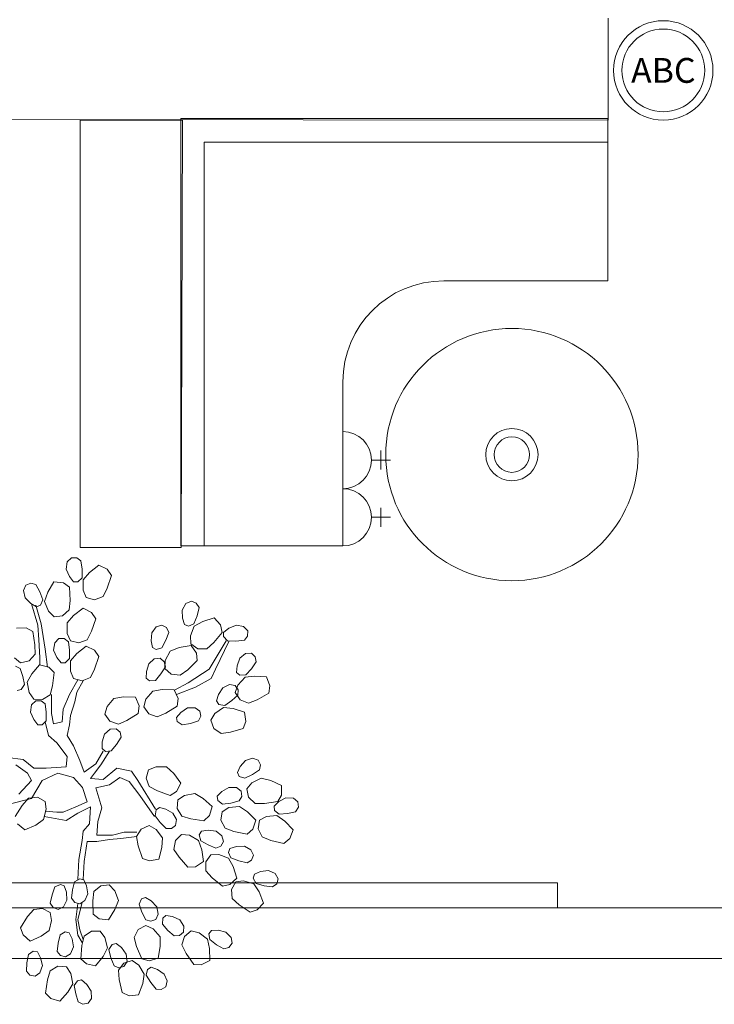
# Model space of a CAD drawing. Header units: millimetres. Extents: x -1131 to 37929, y -9154 to 9180.
# Tile 3 of 85: x 2064 to 4161, y -9140 to -6167. Entities that reach past the tile are written whole.
import ezdxf

# ---------------------------------------------------------------- set-up
doc = ezdxf.new("R2010")
doc.units = ezdxf.units.MM
doc.layers.add('FIRE-EXTINGUISHER', color=1, linetype='Continuous', lineweight=20, true_color=0xff0000)
doc.layers.add('GREYSCALE', color=9, linetype='Continuous', lineweight=0, true_color=0x808080)
doc.styles.get("Standard").update_dxf_attribs({"font": 'arial.ttf'})

# ---------------------------------------------------------------- blocks, each defined once
blk = doc.blocks.new('FLOOR PLAN')
at = {"layer": 'GREYSCALE', "ltscale": 0.25}
for p, q in [((4221.9, 2683.5), (4221.9, 2991.8)), ((1338.3, 2687), (4221.9, 2683.5)), ((2628.5, 2683.5), (2628.5, 1392.7)), ((2936.8, 2683.5), (2628.5, 2683.5)), ((4221.5, 2688.7), (2932.3, 2688.7)), ((2932.3, 2688.7), (2932.3, 1397.9)), ((2933.3, 1392.7), (2936.8, 2683.5)), ((4221.5, 2617.1), (4221.5, 2688.7)), ((3002.3, 1397.9), (3002.3, 2617.1)), ((3002.3, 2617.1), (4221.5, 2617.1)), ((2932.3, 1397.9), (3002.3, 1397.9)), ((2628.5, 1392.7), (2933.3, 1392.7)), ((4069.5, 381), (1453.1, 381)), ((1453.1, 381), (4069.5, 381)), ((4069.5, 304.8), (4069.5, 381)), ((1453.1, 304.8), (4032.6, 304.8)), ((4032.6, 304.8), (1453.1, 304.8)), ((1453.1, 304.8), (4069.5, 304.8)), ((1453.1, 304.8), (4069.5, 304.8)), ((1453.1, 304.8), (11785.4, 304.8)), ((4032.6, 304.8), (4032.6, 304.8)), ((4032.6, 304.8), (8535.8, 304.8))]:
    blk.add_line(p, q, dxfattribs=at)
at = {"layer": 'GREYSCALE'}
for p, q in [((4221.5, 2617.1), (3002.3, 2617.1)), ((3002.3, 2617.1), (3002.3, 1397.9)), ((3002.3, 1702.7), (3002.3, 2617.1)), ((3002.3, 2617.1), (3916.7, 2617.1)), ((4221.5, 2198.4), (4221.5, 2617.1)), ((3725.8, 2198.4), (4221.5, 2198.4)), ((3421, 1397.9), (3421, 1893.6)), ((3421, 1743.5), (3421, 1570.7)), ((3536.2, 1685.9), (3536.2, 1628.3)), ((3507.4, 1657.1), (3565, 1657.1)), ((3421, 1570.7), (3421, 1397.9)), ((3536.2, 1513.1), (3536.2, 1455.5)), ((3507.4, 1484.3), (3565, 1484.3)), ((3002.3, 1397.9), (3421, 1397.9)), ((2586.1, 1327.4), (2589.2, 1349.6)), ((2589.2, 1349.6), (2601.9, 1362.3)), ((2601.9, 1362.3), (2617.8, 1362.3)), ((2617.8, 1362.3), (2630.5, 1352.8)), ((2630.5, 1352.8), (2633.7, 1327.4)), ((2655.9, 1317.9), (2684.4, 1340.1)), ((2684.4, 1340.1), (2709.8, 1327.4)), ((2595.6, 1305.2), (2586.1, 1327.4)), ((2633.7, 1327.4), (2633.7, 1302)), ((2636.8, 1295.7), (2655.9, 1317.9)), ((2709.8, 1327.4), (2722.5, 1308.4)), ((2722.5, 1308.4), (2709.8, 1270.3)), ((2456.8, 1263.5), (2464.1, 1279.9)), ((2464.1, 1279.9), (2478.9, 1285.7)), ((2478.9, 1285.7), (2494.2, 1281.4)), ((2494.2, 1281.4), (2506.3, 1258.8)), ((2530.4, 1258), (2549, 1289)), ((2549, 1289), (2577.3, 1286.3)), ((2577.3, 1286.3), (2596, 1273.2)), ((2608.3, 1289.3), (2595.6, 1305.2)), ((2621, 1289.3), (2608.3, 1289.3)), ((2633.7, 1302), (2621, 1289.3)), ((2636.8, 1263.9), (2636.8, 1295.7)), ((2461.9, 1241.6), (2456.8, 1263.5)), ((2506.3, 1258.8), (2515.5, 1235.2)), ((2520.7, 1230.4), (2530.4, 1258)), ((2596, 1273.2), (2597.9, 1233.1)), ((2646.4, 1241.7), (2636.8, 1263.9)), ((2709.8, 1270.3), (2697.1, 1244.9)), ((2478.8, 1224.4), (2461.9, 1241.6)), ((2496.4, 1214.1), (2478.8, 1224.4)), ((2481.4, 1222.6), (2500.4, 1159.1)), ((2509.9, 1162.3), (2494.1, 1219.5)), ((2515.5, 1235.2), (2508.2, 1218.7)), ((2532.2, 1200.8), (2520.7, 1230.4)), ((2597.9, 1233.1), (2595.3, 1204.8)), ((2671.7, 1235.3), (2646.4, 1241.7)), ((2697.1, 1244.9), (2671.7, 1235.3)), ((2936.4, 1204), (2947.4, 1223.6)), ((2947.4, 1223.6), (2963.8, 1230.8)), ((2963.8, 1230.8), (2978.6, 1225.1)), ((2978.6, 1225.1), (2987, 1211.6)), ((2508.2, 1218.7), (2496.4, 1214.1)), ((2549.1, 1183.5), (2532.2, 1200.8)), ((2595.3, 1204.8), (2575.1, 1186.7)), ((2608.3, 1187.7), (2636.8, 1209.9)), ((2636.8, 1209.9), (2662.2, 1197.2)), ((2662.2, 1197.2), (2674.9, 1178.2)), ((2937.3, 1179.8), (2936.4, 1204)), ((2987, 1211.6), (2980.8, 1186.8)), ((2522.6, 1086.1), (2509.9, 1162.3)), ((2575.1, 1186.7), (2549.1, 1183.5)), ((2589.2, 1165.5), (2608.3, 1187.7)), ((2589.2, 1133.7), (2589.2, 1165.5)), ((2674.9, 1178.2), (2662.2, 1140.1)), ((2943.4, 1160.5), (2937.3, 1179.8)), ((2955.2, 1155.9), (2943.4, 1160.5)), ((2971.6, 1163.1), (2955.2, 1155.9)), ((2980.8, 1186.8), (2971.6, 1163.1)), ((2972.3, 1156.1), (2998.1, 1169.9)), ((2998.1, 1169.9), (3032.7, 1180.3)), ((3032.7, 1180.3), (3051.8, 1159.3)), ((2436.2, 1149.7), (2464.6, 1150.3)), ((2464.6, 1150.3), (2484.7, 1139.3)), ((2484.7, 1139.3), (2491.2, 1099.7)), ((2500.4, 1159.1), (2503.6, 1114.7)), ((2598.8, 1111.5), (2589.2, 1133.7)), ((2662.2, 1140.1), (2649.5, 1114.7)), ((2842.4, 1111), (2844.3, 1135.1)), ((2844.3, 1135.1), (2857.4, 1153.3)), ((2857.4, 1153.3), (2874.6, 1158.6)), ((2874.6, 1158.6), (2888.6, 1151.2)), ((2895.4, 1136.9), (2886.4, 1112.9)), ((2888.6, 1151.2), (2895.4, 1136.9)), ((2960.8, 1126.5), (2972.3, 1156.1)), ((3056.7, 1137), (3031.1, 1106)), ((3051.8, 1159.3), (3056.7, 1137)), ((3060.5, 1124.2), (3060.9, 1136.9)), ((3060.9, 1136.9), (3077, 1149.2)), ((3077, 1149.2), (3099.5, 1158.2)), ((3099.5, 1158.2), (3121.6, 1154.4)), ((3121.6, 1154.4), (3134, 1141.4)), ((3134, 1141.4), (3133.6, 1125.6)), ((2503.6, 1114.7), (2506.7, 1060.7)), ((2548, 1082.9), (2551.2, 1105.2)), ((2551.2, 1105.2), (2563.9, 1117.9)), ((2563.9, 1117.9), (2579.7, 1117.9)), ((2579.7, 1117.9), (2592.4, 1108.3)), ((2592.4, 1108.3), (2595.6, 1082.9)), ((2624.1, 1105.2), (2598.8, 1111.5)), ((2649.5, 1114.7), (2624.1, 1105.2)), ((2846.2, 1091), (2842.4, 1111)), ((2886.4, 1112.9), (2874.6, 1090.5)), ((2961.7, 1102.3), (2960.8, 1126.5)), ((2983, 1087.2), (2961.7, 1102.3)), ((3031.1, 1106), (3010.1, 1086.9)), ((3017.6, 1025.8), (3068.3, 1111.5)), ((3077.9, 1111.5), (3036.6, 1025.8)), ((3072.9, 1111.2), (3060.5, 1124.2)), ((3098.3, 1110.6), (3072.9, 1111.2)), ((3123.8, 1113.1), (3098.3, 1110.6)), ((3133.6, 1125.6), (3123.8, 1113.1)), ((2491.7, 1071.3), (2473.7, 1051)), ((2491.2, 1099.7), (2491.7, 1071.3)), ((2529, 1032.1), (2522.6, 1086.1)), ((2557.5, 1060.7), (2548, 1082.9)), ((2595.6, 1082.9), (2595.6, 1057.5)), ((2598.8, 1051.2), (2617.8, 1073.4)), ((2617.8, 1073.4), (2646.4, 1095.6)), ((2646.4, 1095.6), (2671.7, 1082.9)), ((2671.7, 1082.9), (2684.4, 1063.9)), ((2857.5, 1085.1), (2846.2, 1091)), ((2874.6, 1090.5), (2857.5, 1085.1)), ((2885.1, 1052.1), (2899.9, 1080.2)), ((2899.9, 1080.2), (2927.1, 1091)), ((2927.1, 1091), (2962.7, 1097.4)), ((2962.7, 1097.4), (2979.2, 1074.4)), ((2979.2, 1074.4), (2981.6, 1051.6)), ((3010.1, 1086.9), (2983, 1087.2)), ((3109.6, 1059), (3127, 1073.3)), ((3127, 1073.3), (3144.9, 1074.2)), ((3144.9, 1074.2), (3156.6, 1063.5)), ((2448.3, 1044.9), (2429.5, 1060.1)), ((2473.7, 1051), (2448.3, 1044.9)), ((2506.7, 1060.7), (2506.7, 1038.5)), ((2570.2, 1044.8), (2557.5, 1060.7)), ((2582.9, 1044.8), (2570.2, 1044.8)), ((2595.6, 1057.5), (2582.9, 1044.8)), ((2598.8, 1019.4), (2598.8, 1051.2)), ((2684.4, 1063.9), (2671.7, 1025.8)), ((2828, 1018.8), (2835, 1042)), ((2835, 1042), (2851.7, 1057)), ((2851.7, 1057), (2869.6, 1058.5)), ((2869.6, 1058.5), (2881.8, 1048.3)), ((2881.8, 1048.3), (2885.4, 1032.9)), ((2883.2, 1028), (2885.1, 1052.1)), ((2981.6, 1051.6), (2952.7, 1023.8)), ((3101.7, 1036.2), (3109.6, 1059)), ((3159.6, 1047.9), (3144.8, 1027)), ((3156.6, 1063.5), (3159.6, 1047.9)), ((2432.8, 1035), (2447.1, 1028.2)), ((2447.1, 1028.2), (2455.2, 1003.9)), ((2467.8, 986.1), (2482.1, 1011.7)), ((2482.1, 1011.7), (2505.7, 1039.1)), ((2505.7, 1039.1), (2533, 1031.7)), ((2533, 1031.7), (2549.3, 1015.5)), ((2549.3, 1015.5), (2544.4, 975.7)), ((2608.3, 997.2), (2598.8, 1019.4)), ((2671.7, 1025.8), (2659, 1000.4)), ((2827.5, 998.5), (2828, 1018.8)), ((2871.5, 1011.4), (2855.2, 991.9)), ((2885.4, 1032.9), (2871.5, 1011.4)), ((2902.7, 1010.5), (2883.2, 1028)), ((2952.7, 1023.8), (2929.6, 1007.2)), ((2954.1, 984.5), (3017.6, 1025.8)), ((3036.6, 1025.8), (3023.9, 997.2)), ((3100.4, 1015.9), (3101.7, 1036.2)), ((3109.8, 1007.4), (3100.4, 1015.9)), ((3144.8, 1027), (3127.7, 1008.2)), ((2455.2, 1003.9), (2460.3, 979)), ((2474.1, 955), (2467.8, 986.1)), ((2595.6, 949.6), (2621, 994)), ((2633.7, 990.9), (2608.3, 997.2)), ((2636.8, 990.9), (2617.8, 955.9)), ((2659, 1000.4), (2633.7, 990.9)), ((2837.3, 990.4), (2827.5, 998.5)), ((2855.2, 991.9), (2837.3, 990.4)), ((2929.6, 1007.2), (2902.7, 1010.5)), ((2912.9, 962.3), (2954.1, 984.5)), ((3023.9, 997.2), (2976.3, 971.8)), ((3104.4, 977.9), (3125.8, 1001.4)), ((3127.7, 1008.2), (3109.8, 1007.4)), ((3125.8, 1001.4), (3154.8, 1005)), ((3154.8, 1005), (3190.9, 1002.2)), ((3190.9, 1002.2), (3201.1, 975.7)), ((2450.3, 964.1), (2437.9, 961.5)), ((2460.3, 979), (2450.3, 964.1)), ((2487.8, 935.1), (2474.1, 955)), ((2544.4, 975.7), (2537, 948.3)), ((2617.8, 955.9), (2611.5, 927.4)), ((2826.7, 935.3), (2847.2, 959.6)), ((2847.2, 959.6), (2876, 964.4)), ((2876, 964.4), (2912.2, 963.1)), ((2912.2, 963.1), (2923.5, 937)), ((2976.3, 971.8), (2919.2, 949.6)), ((3045.4, 949.4), (3058.3, 969.8)), ((3058.3, 969.8), (3078.4, 979.8)), ((3078.4, 979.8), (3096.1, 976.6)), ((3096.1, 976.6), (3105.1, 963.6)), ((3096.4, 955.1), (3104.4, 977.9)), ((3110.9, 933.3), (3096.4, 955.1)), ((3105.1, 963.6), (3104.5, 947.7)), ((3197.6, 953), (3162.6, 933.4)), ((3201.1, 975.7), (3197.6, 953)), ((2481.4, 917.8), (2494.1, 930.5)), ((2514, 933.9), (2487.8, 935.1)), ((2494.1, 930.5), (2509.9, 930.5)), ((2509.9, 930.5), (2522.6, 921)), ((2537, 948.3), (2514, 933.9)), ((2541.7, 949.6), (2541.7, 892.4)), ((2576.6, 905.1), (2595.6, 949.6)), ((2611.5, 927.4), (2598.8, 886.1)), ((2709.4, 913.1), (2729.8, 937.4)), ((2729.8, 937.4), (2758.6, 942.2)), ((2758.6, 942.2), (2794.8, 940.9)), ((2794.8, 940.9), (2806.1, 914.8)), ((2819.8, 912.2), (2826.7, 935.3)), ((2923.5, 937), (2920.9, 914.3)), ((3039.6, 929.9), (3045.4, 949.4)), ((3046.8, 919.5), (3039.6, 929.9)), ((3085.4, 930.7), (3064.5, 916.2)), ((3104.5, 947.7), (3085.4, 930.7)), ((3136.1, 923.2), (3110.9, 933.3)), ((3162.6, 933.4), (3136.1, 923.2)), ((2478.2, 895.6), (2481.4, 917.8)), ((2487.7, 873.4), (2478.2, 895.6)), ((2522.6, 921), (2525.8, 895.6)), ((2525.8, 895.6), (2525.8, 870.2)), ((2541.7, 892.4), (2548, 860.7)), ((2573.4, 867), (2576.6, 905.1)), ((2702.4, 889.9), (2709.4, 913.1)), ((2803.5, 892.1), (2769.3, 871)), ((2806.1, 914.8), (2803.5, 892.1)), ((2835.1, 891), (2819.8, 912.2)), ((2886.7, 893.3), (2860.7, 882)), ((2920.9, 914.3), (2886.7, 893.3)), ((2918.8, 880.2), (2932.2, 895.4)), ((2932.2, 895.4), (2952.4, 908.7)), ((2952.4, 908.7), (2974.9, 909.4)), ((2974.9, 909.4), (2989.6, 899.1)), ((2989.6, 899.1), (2992.3, 883.5)), ((3022, 871.5), (3034.9, 892)), ((3034.9, 892), (3061, 910)), ((3064.5, 916.2), (3046.8, 919.5)), ((3061, 910), (3090.1, 907)), ((3090.1, 907), (3124.6, 896.1)), ((3124.6, 896.1), (3128.6, 868)), ((2500.4, 857.5), (2487.7, 873.4)), ((2525.8, 870.2), (2513.1, 857.5)), ((2532.1, 825.8), (2522.6, 867)), ((2548, 860.7), (2573.4, 867)), ((2598.8, 886.1), (2595.6, 857.5)), ((2717.7, 868.8), (2702.4, 889.9)), ((2743.3, 859.7), (2717.7, 868.8)), ((2769.3, 871), (2743.3, 859.7)), ((2860.7, 882), (2835.1, 891)), ((2921, 867.7), (2918.8, 880.2)), ((2935.7, 857.4), (2921, 867.7)), ((2985.1, 869.3), (2960.7, 861.8)), ((2992.3, 883.5), (2985.1, 869.3)), ((3031.2, 847), (3022, 871.5)), ((3128.6, 868), (3120.1, 846.7)), ((2513.1, 857.5), (2500.4, 857.5)), ((2595.6, 857.5), (2589.2, 825.8)), ((2701.8, 829.3), (2718.5, 844.2)), ((2718.5, 844.2), (2736.4, 845.8)), ((2736.4, 845.8), (2748.5, 835.6)), ((2748.5, 835.6), (2752.1, 820.2)), ((2960.7, 861.8), (2935.7, 857.4)), ((3053.5, 831.5), (3031.2, 847)), ((3081.6, 835.5), (3053.5, 831.5)), ((3120.1, 846.7), (3081.6, 835.5)), ((2557.5, 803.5), (2532.1, 825.8)), ((2589.2, 762.3), (2557.5, 803.5)), ((2589.2, 825.8), (2608.3, 794)), ((2694.3, 785.8), (2694.8, 806.1)), ((2694.8, 806.1), (2701.8, 829.3)), ((2752.1, 820.2), (2738.2, 798.7)), ((2608.3, 794), (2627.3, 749.6)), ((2674.9, 740), (2697.1, 778.1)), ((2716.2, 778.1), (2690.8, 736.9)), ((2704, 777.6), (2694.3, 785.8)), ((2721.9, 779.2), (2704, 777.6)), ((2738.2, 798.7), (2721.9, 779.2)), ((2408.4, 759.1), (2456, 752.7)), ((2456, 752.7), (2487.7, 727.3)), ((2586.1, 730.5), (2589.2, 762.3)), ((2627.3, 749.6), (2640, 714.6)), ((3111.1, 731.7), (3126.8, 750.1)), ((3126.8, 750.1), (3148.1, 757.2)), ((3148.1, 757.2), (3165.1, 751.5)), ((3165.1, 751.5), (3172.2, 737.3)), ((2468.7, 711.5), (2433.8, 736.9)), ((2487.7, 727.3), (2525.8, 727.3)), ((2525.8, 727.3), (2586.1, 730.5)), ((2640, 714.6), (2674.9, 740)), ((2690.8, 736.9), (2671.7, 711.5)), ((2697.1, 692.4), (2738.4, 727.3)), ((2738.4, 727.3), (2782.8, 717.8)), ((2782.8, 717.8), (2801.8, 689.2)), ((2827.6, 697), (2834.6, 722.2)), ((2834.6, 722.2), (2857.1, 731.2)), ((2857.1, 731.2), (2888.8, 730.4)), ((2888.8, 730.4), (2910.6, 710.8)), ((3102.6, 713.3), (3111.1, 731.7)), ((3169.3, 721.7), (3148, 707.5)), ((3172.2, 737.3), (3169.3, 721.7)), ((2443.3, 648), (2481.4, 689.2)), ((2481.4, 689.2), (2468.7, 711.5)), ((2513.1, 689.2), (2481.4, 635.3)), ((2560.7, 711.5), (2513.1, 689.2)), ((2608.3, 698.8), (2560.7, 711.5)), ((2635.3, 668.2), (2608.3, 698.8)), ((2671.7, 711.5), (2659, 695.6)), ((2659, 695.6), (2697.1, 692.4)), ((2747.9, 698.8), (2716.2, 676.5)), ((2776.4, 686.1), (2747.9, 698.8)), ((2808.2, 644.8), (2776.4, 686.1)), ((2801.8, 689.2), (2855.8, 603.5)), ((2836.5, 671.4), (2827.6, 697)), ((2910.6, 710.8), (2932.1, 681.7)), ((3108.2, 701.9), (3102.6, 713.3)), ((3125.3, 696.2), (3108.2, 701.9)), ((3148, 707.5), (3125.3, 696.2)), ((3146.5, 682.7), (3174.9, 696.9)), ((3174.9, 696.9), (3203.3, 689.8)), ((3203.3, 689.8), (3235.9, 674.1)), ((2649.5, 625.7), (2635.3, 668.2)), ((2716.2, 676.5), (2674.9, 667)), ((2674.9, 667), (2693.9, 606.7)), ((2861.6, 658.1), (2836.5, 671.4)), ((2899.4, 644.4), (2861.6, 658.1)), ((2918.7, 656.6), (2899.4, 644.4)), ((2932.1, 681.7), (2918.7, 656.6)), ((3041.9, 642.2), (3056.2, 656.7)), ((3056.2, 656.7), (3077.1, 668.8)), ((3077.1, 668.8), (3099.5, 668.3)), ((3099.5, 668.3), (3113.7, 657.3)), ((3113.7, 657.3), (3115.6, 641.5)), ((3130.9, 664.3), (3146.5, 682.7)), ((3136.5, 638.8), (3130.9, 664.3)), ((3235.9, 674.1), (3235.9, 645.7)), ((2481.4, 635.3), (2405.2, 616.2)), ((2453.3, 614.5), (2471.9, 636)), ((2471.9, 636), (2498.9, 639)), ((2498.9, 639), (2521.9, 626.6)), ((2521.9, 626.6), (2525.6, 602.7)), ((2614.6, 609.9), (2649.5, 625.7)), ((2852.6, 581.3), (2808.2, 644.8)), ((2921, 605.1), (2922.9, 631.2)), ((2922.9, 631.2), (2943.1, 644.4)), ((2943.1, 644.4), (2974.4, 650)), ((2974.4, 650), (2999.6, 635.1)), ((2999.6, 635.1), (3026.4, 610.8)), ((3043.5, 629.6), (3041.9, 642.2)), ((3057.6, 618.5), (3043.5, 629.6)), ((3107.6, 627.8), (3082.8, 621.6)), ((3115.6, 641.5), (3107.6, 627.8)), ((3156.3, 620.3), (3136.5, 638.8)), ((3224.5, 625.9), (3184.7, 620.2)), ((3213.3, 611.8), (3227.9, 625.9)), ((3235.9, 645.7), (3224.5, 625.9)), ((3227.9, 625.9), (3249.2, 637.4)), ((3249.2, 637.4), (3271.6, 636.3)), ((3271.6, 636.3), (3285.4, 624.8)), ((3285.4, 624.8), (3286.9, 609.1)), ((2431.6, 580.7), (2453.3, 614.5)), ((2525.6, 602.7), (2517.8, 571.9)), ((2522.6, 597.2), (2557.5, 594)), ((2576.6, 594), (2614.6, 609.9)), ((2659, 609.9), (2621, 590.8)), ((2655.9, 559.1), (2659, 609.9)), ((2693.9, 606.7), (2681.3, 565.4)), ((2854.5, 582.8), (2857, 600.6)), ((2857, 600.6), (2867.1, 608.3)), ((2867.1, 608.3), (2886.8, 603.3)), ((2886.8, 603.3), (2907.8, 591.3)), ((2934.8, 581.8), (2921, 605.1)), ((3026.4, 610.8), (3018.3, 583.6)), ((3053.1, 569.5), (3056.4, 595.5)), ((3056.4, 595.5), (3077.3, 607.6)), ((3082.8, 621.6), (3057.6, 618.5)), ((3077.3, 607.6), (3108.8, 611.4)), ((3108.8, 611.4), (3133.1, 595.2)), ((3133.1, 595.2), (3158.7, 569.5)), ((3184.7, 620.2), (3156.3, 620.3)), ((3214.4, 599.2), (3213.3, 611.8)), ((3228.3, 587.7), (3214.4, 599.2)), ((3278.5, 595.5), (3253.5, 590)), ((3286.9, 609.1), (3278.5, 595.5)), ((2517.8, 571.9), (2493.9, 555.1)), ((2586.1, 568.6), (2519.4, 581.3)), ((2557.5, 594), (2576.6, 594)), ((2621, 590.8), (2586.1, 568.6)), ((2681.3, 565.4), (2678.1, 524.1)), ((2869.9, 562.6), (2854.5, 582.8)), ((2907.8, 591.3), (2918.7, 571.7)), ((2918.7, 571.7), (2916.2, 553.9)), ((2962, 573.7), (2934.8, 581.8)), ((3001.8, 567.8), (2962, 573.7)), ((3018.3, 583.6), (3001.8, 567.8)), ((3065.6, 545.4), (3053.1, 569.5)), ((3158.7, 569.5), (3149.1, 542.8)), ((3165.4, 543.6), (3169.4, 569.5)), ((3169.4, 569.5), (3190.6, 581)), ((3190.6, 581), (3222.2, 583.9)), ((3222.2, 583.9), (3246.1, 567)), ((3253.5, 590), (3228.3, 587.7)), ((3246.1, 567), (3270.9, 540.7)), ((2460.7, 540.6), (2439.2, 559.1)), ((2493.9, 555.1), (2460.7, 540.6)), ((2633.7, 508.3), (2636.8, 536.8)), ((2636.8, 536.8), (2655.9, 559.1)), ((2798, 520.2), (2812.5, 543.1)), ((2812.5, 543.1), (2836.5, 553.4)), ((2836.5, 553.4), (2857.5, 541.4)), ((2857.5, 541.4), (2876.7, 516.1)), ((2887.7, 544.2), (2869.9, 562.6)), ((2903.6, 544.3), (2887.7, 544.2)), ((2916.2, 553.9), (2903.6, 544.3)), ((2987.6, 525.2), (2994, 536.2)), ((2994, 536.2), (3014.1, 539.2)), ((3014.1, 539.2), (3038.1, 536.3)), ((3038.1, 536.3), (3055.7, 522.5)), ((3092.4, 535.9), (3065.6, 545.4)), ((3131.7, 527.9), (3092.4, 535.9)), ((3149.1, 542.8), (3131.7, 527.9)), ((3177.2, 519.2), (3165.4, 543.6)), ((3270.9, 540.7), (3260.6, 514.2)), ((2624.1, 451.1), (2633.7, 508.3)), ((2678.1, 524.1), (2725.7, 524.1)), ((2716.2, 511.4), (2678.1, 505.1)), ((2751.1, 514.6), (2716.2, 511.4)), ((2725.7, 524.1), (2760.6, 533.7)), ((2798.7, 521), (2751.1, 514.6)), ((2760.6, 533.7), (2798.7, 533.7)), ((2803.2, 492.3), (2798, 520.2)), ((2876.7, 516.1), (2875, 486.9)), ((2911.1, 481.4), (2915.5, 508.2)), ((2915.5, 508.2), (2933.7, 527)), ((2933.7, 527), (2957.7, 524.1)), ((2957.7, 524.1), (2985.2, 508.3)), ((2985.2, 508.3), (2994.9, 480.7)), ((2992.3, 507.8), (2987.6, 525.2)), ((3014.3, 495.1), (2992.3, 507.8)), ((3055.7, 522.5), (3060.4, 505.1)), ((3203.7, 508.9), (3177.2, 519.2)), ((3242.8, 499.8), (3203.7, 508.9)), ((3260.6, 514.2), (3242.8, 499.8)), ((2649.5, 505.1), (2640, 444.8)), ((2678.1, 505.1), (2649.5, 505.1)), ((2816.1, 454.3), (2803.2, 492.3)), ((2875, 486.9), (2865.6, 451.9)), ((2926.7, 457.8), (2911.1, 481.4)), ((2994.9, 480.7), (2999.9, 444.8)), ((3037.9, 485.2), (3014.3, 495.1)), ((3052.5, 491.4), (3037.9, 485.2)), ((3060.4, 505.1), (3052.5, 491.4)), ((3075.8, 472.2), (3080.3, 484.1)), ((3080.3, 484.1), (3099.7, 490.3)), ((3099.7, 490.3), (3123.8, 491.3)), ((3123.8, 491.3), (3143.5, 480.5)), ((3143.5, 480.5), (3150.9, 464.1)), ((2621, 390.8), (2624.1, 451.1)), ((2837.7, 446.7), (2816.1, 454.3)), ((2865.6, 451.9), (2837.7, 446.7)), ((2953.4, 427.7), (2926.7, 457.8)), ((3007.4, 443.9), (3022.3, 465.4)), ((3022.3, 465.4), (3046.5, 466.4)), ((3046.5, 466.4), (3076.2, 455.1)), ((3083.2, 455.9), (3075.8, 472.2)), ((3076.2, 455.1), (3090.2, 429.5)), ((3107, 446.8), (3083.2, 455.9)), ((3131.8, 440.8), (3107, 446.8)), ((3145.3, 449.3), (3131.8, 440.8)), ((3150.9, 464.1), (3145.3, 449.3)), ((2640, 444.8), (2636.8, 390.8)), ((2976.2, 429.2), (2953.4, 427.7)), ((2999.9, 444.8), (2976.2, 429.2)), ((3007.3, 416.8), (3007.4, 443.9)), ((3026.5, 395.9), (3007.3, 416.8)), ((3090.2, 429.5), (3100.8, 394.9)), ((3172.6, 414.7), (3196.6, 417.7)), ((3196.6, 417.7), (3217.1, 408.6)), ((2611.3, 384), (2626.7, 393.2)), ((2626.7, 393.2), (2639, 390)), ((2639, 390), (2647.4, 371.5)), ((3057.7, 370.5), (3026.5, 395.9)), ((3100.8, 394.9), (3080, 375.6)), ((3150.4, 394.6), (3153.9, 406.8)), ((3159.1, 378.9), (3150.4, 394.6)), ((3153.9, 406.8), (3172.6, 414.7)), ((3217.1, 408.6), (3225.8, 392.9)), ((3225.8, 392.9), (3221.5, 377.7)), ((2543.4, 344.2), (2552, 368.1)), ((2552, 368.1), (2568.3, 375.7)), ((2568.3, 375.7), (2580.2, 371.3)), ((2580.2, 371.3), (2586.7, 352.1)), ((2601.9, 334), (2605, 359.4)), ((2605, 359.4), (2611.3, 384)), ((2647.4, 371.5), (2651.2, 347.6)), ((2669.4, 354.2), (2690, 371.8)), ((2690, 371.8), (2716, 374.5)), ((2716, 374.5), (2732.6, 356.9)), ((2732.6, 356.9), (2743.4, 327.1)), ((3080, 375.6), (3057.7, 370.5)), ((3084.6, 360.5), (3097.6, 383.2)), ((3086.8, 333.5), (3084.6, 360.5)), ((3097.6, 383.2), (3121.6, 386.3)), ((3121.6, 386.3), (3152.2, 377.6)), ((3152.2, 377.6), (3168.3, 353.2)), ((3183.6, 372), (3159.1, 378.9)), ((3208.9, 368.1), (3183.6, 372)), ((3221.5, 377.7), (3208.9, 368.1)), ((2537.6, 319.3), (2543.4, 344.2)), ((2588.1, 327.9), (2577.5, 308.1)), ((2586.7, 352.1), (2588.1, 327.9)), ((2611.8, 321.6), (2601.9, 334)), ((2651.2, 347.6), (2642.6, 326.9)), ((2666.2, 326), (2669.4, 354.2)), ((2743.4, 327.1), (2733.1, 299.7)), ((2805.7, 315.8), (2813.3, 332.1)), ((2813.3, 332.1), (2825.2, 336.5)), ((2825.2, 336.5), (2842.6, 325.9)), ((3107.8, 314.4), (3086.8, 333.5)), ((3168.3, 353.2), (3181.9, 319.7)), ((2469.3, 278.7), (2487.7, 300.3)), ((2487.7, 300.3), (2514.6, 303.5)), ((2514.6, 303.5), (2537.7, 291.2)), ((2546.3, 306), (2537.6, 319.3)), ((2561.2, 300.5), (2546.3, 306)), ((2577.5, 308.1), (2561.2, 300.5)), ((2627.2, 317.7), (2611.8, 321.6)), ((2621, 317.8), (2614.6, 270.1)), ((2621, 270.1), (2633.7, 320.9)), ((2642.6, 326.9), (2627.2, 317.7)), ((2667.3, 285.8), (2666.2, 326)), ((2733.1, 299.7), (2713.9, 269)), ((2814.4, 292), (2805.7, 315.8)), ((2842.6, 325.9), (2859.1, 308.2)), ((2859.1, 308.2), (2863.7, 286.3)), ((3140.9, 291.7), (3107.8, 314.4)), ((3162.7, 298.7), (3140.9, 291.7)), ((3181.9, 319.7), (3162.7, 298.7)), ((2447.8, 244.7), (2469.3, 278.7)), ((2537.7, 291.2), (2541.6, 267.4)), ((2614.6, 270.1), (2621, 222.5)), ((2627.3, 238.4), (2621, 270.1)), ((2685.7, 272.3), (2667.3, 285.8)), ((2713.9, 269), (2685.7, 272.3)), ((2826, 269.2), (2814.4, 292)), ((2841.2, 264.6), (2826, 269.2)), ((2856.1, 270), (2841.2, 264.6)), ((2863.7, 286.3), (2856.1, 270)), ((2876.1, 256.1), (2877.2, 274)), ((2877.2, 274), (2886.7, 282.5)), ((2886.7, 282.5), (2906.7, 279)), ((2906.7, 279), (2928.6, 268.7)), ((2928.6, 268.7), (2941, 249.9)), ((2455.6, 223.2), (2447.8, 244.7)), ((2541.6, 267.4), (2534, 236.5)), ((2636.8, 209.8), (2627.3, 238.4)), ((2790.7, 215.5), (2803.4, 239.5)), ((2803.4, 239.5), (2826.6, 251.6)), ((2826.6, 251.6), (2848.5, 241.3)), ((2848.5, 241.3), (2869.5, 217.5)), ((2893, 237.1), (2876.1, 256.1)), ((2941, 249.9), (2939.9, 232)), ((2477.2, 204.8), (2455.6, 223.2)), ((2510.2, 219.5), (2477.2, 204.8)), ((2534, 236.5), (2510.2, 219.5)), ((2561.2, 198.6), (2567.3, 223.3)), ((2567.3, 223.3), (2582.7, 232.6)), ((2582.7, 232.6), (2595, 229.5)), ((2595, 229.5), (2603.5, 211.1)), ((2603.5, 211.1), (2607.5, 187.2)), ((2621, 222.5), (2633.7, 200.3)), ((2633.5, 191.5), (2639.7, 219.2)), ((2639.7, 219.2), (2662.1, 234.5)), ((2662.1, 234.5), (2688.2, 234.4)), ((2688.2, 234.4), (2702.8, 215.1)), ((2702.8, 215.1), (2710.4, 184.3)), ((2798.1, 188.1), (2790.7, 215.5)), ((2869.5, 217.5), (2870, 188.2)), ((2912.2, 220.2), (2893, 237.1)), ((2928, 221.5), (2912.2, 220.2)), ((2939.9, 232), (2928, 221.5)), ((2935.4, 193), (2943.1, 219)), ((2943.1, 219), (2963.5, 235.4)), ((2963.5, 235.4), (2987, 229.6)), ((2987, 229.6), (3012.3, 210.5)), ((3012.3, 210.5), (3018.6, 181.9)), ((3016.8, 227), (3024.4, 237.1)), ((3019.3, 209.2), (3016.8, 227)), ((3039.5, 193.9), (3019.3, 209.2)), ((3024.4, 237.1), (3044.7, 237.7)), ((3044.7, 237.7), (3068.2, 231.9)), ((3068.2, 231.9), (3084, 215.9)), ((3084, 215.9), (3086.5, 198.2)), ((2558.2, 173.2), (2561.2, 198.6)), ((2607.5, 187.2), (2599.1, 166.4)), ((2630.3, 151.5), (2633.5, 191.5)), ((2710.4, 184.3), (2697.2, 158.2)), ((2715, 178.9), (2724.3, 194.3)), ((2721.1, 154.2), (2715, 178.9)), ((2724.3, 194.3), (2736.6, 197.3)), ((2736.6, 197.3), (2752.7, 184.9)), ((2752.7, 184.9), (2767.3, 165.6)), ((2813.8, 151.2), (2798.1, 188.1)), ((2870, 188.2), (2863.4, 152.7)), ((2948, 167.6), (2935.4, 193)), ((3018.6, 181.9), (3019.1, 145.7)), ((3061.7, 181.1), (3039.5, 193.9)), ((3077, 185.5), (3061.7, 181.1)), ((3086.5, 198.2), (3077, 185.5)), ((2467, 139.3), (2471.7, 164.3)), ((2471.7, 164.3), (2486.5, 174.4)), ((2486.5, 174.4), (2499, 172.1)), ((2499, 172.1), (2508.6, 154.2)), ((2508.6, 154.2), (2513.8, 130.6)), ((2568.3, 160.9), (2558.2, 173.2)), ((2583.7, 157.1), (2568.3, 160.9)), ((2599.1, 166.4), (2583.7, 157.1)), ((2647.1, 136), (2630.3, 151.5)), ((2697.2, 158.2), (2674.8, 129.7)), ((2730.2, 130.3), (2721.1, 154.2)), ((2767.3, 165.6), (2769.5, 143.3)), ((2836, 145.3), (2813.8, 151.2)), ((2863.4, 152.7), (2836, 145.3)), ((2970.8, 134.5), (2948, 167.6)), ((2465.5, 113.8), (2467, 139.3)), ((2513.8, 130.6), (2506.6, 109.3)), ((2537, 114.8), (2560.2, 128.8)), ((2560.2, 128.8), (2586.3, 127.2)), ((2586.3, 127.2), (2599.7, 107.1)), ((2674.8, 129.7), (2647.1, 136)), ((2744.8, 124.1), (2730.2, 130.3)), ((2743.5, 116.6), (2760.1, 138.1)), ((2760.2, 127.9), (2744.8, 124.1)), ((2760.1, 138.1), (2785, 146.1)), ((2769.5, 143.3), (2760.2, 127.9)), ((2785, 146.1), (2804.8, 132.2)), ((2804.8, 132.2), (2821.5, 105.2)), ((2827.5, 101.5), (2831.6, 118.9)), ((2831.6, 118.9), (2842.4, 125.6)), ((2842.4, 125.6), (2861.6, 118.8)), ((2993.6, 133.1), (2970.8, 134.5)), ((3019.1, 145.7), (2993.6, 133.1)), ((2476.2, 102.1), (2465.5, 113.8)), ((2491.8, 99.1), (2476.2, 102.1)), ((2506.6, 109.3), (2491.8, 99.1)), ((2529.1, 87.5), (2537, 114.8)), ((2599.7, 107.1), (2605.5, 75.9)), ((2746.1, 88.4), (2743.5, 116.6)), ((2821.5, 105.2), (2817, 76.3)), ((2840.9, 79.9), (2827.5, 101.5)), ((2861.6, 118.8), (2881.4, 104.9)), ((2881.4, 104.9), (2890.4, 84.4)), ((2523.7, 47.7), (2529.1, 87.5)), ((2605.5, 75.9), (2590.9, 50.6)), ((2609.8, 70.3), (2620, 85.1)), ((2614.5, 45.3), (2609.8, 70.3)), ((2620, 85.1), (2632.5, 87.4)), ((2632.5, 87.4), (2647.8, 74.1)), ((2647.8, 74.1), (2661.3, 54)), ((2755.3, 49.3), (2746.1, 88.4)), ((2817, 76.3), (2804.4, 42.3)), ((2857, 59.9), (2840.9, 79.9)), ((2872.8, 58.5), (2857, 59.9)), ((2886.3, 66.9), (2872.8, 58.5)), ((2890.4, 84.4), (2886.3, 66.9)), ((2539.6, 31.3), (2523.7, 47.7)), ((2566.9, 23.5), (2539.6, 31.3)), ((2590.9, 50.6), (2566.9, 23.5)), ((2622.3, 20.9), (2614.5, 45.3)), ((2662.2, 31.6), (2652.1, 16.8)), ((2661.3, 54), (2662.2, 31.6)), ((2776.2, 39.8), (2755.3, 49.3)), ((2804.4, 42.3), (2776.2, 39.8)), ((2636.5, 13.9), (2622.3, 20.9)), ((2652.1, 16.8), (2636.5, 13.9))]:
    blk.add_line(p, q, dxfattribs=at)
at = {"layer": 'GREYSCALE', "ltscale": 0.2}
blk.add_line((1605.5, 152.4), (11785.4, 152.4), dxfattribs=at)
at = {"layer": 'GREYSCALE'}
for radius in [380.9, 78.9, 53.5]:
    blk.add_circle((3931.4, 1673.6), radius, dxfattribs=at)
for centre, radius, start, end in [((3725.8, 1893.6), 304.8, 90, 180), ((3421, 1657.1), 86.4, 270, 90), ((3421, 1484.3), 86.4, 270, 90)]:
    blk.add_arc(centre, radius, start, end, dxfattribs=at)
blk = doc.blocks.new('FE-ABC-DP-4')
at = {"layer": 'FIRE-EXTINGUISHER'}
blk.add_circle((0, 0), 150, dxfattribs=at)
at = {"layer": 'FIRE-EXTINGUISHER', "color": 5, "true_color": 0x0000ff}
blk.add_circle((0, 0), 125, dxfattribs=at)
at = {"layer": 'FIRE-EXTINGUISHER', "insert": (0, 0), "char_height": 75, "attachment_point": 5}
blk.add_mtext_dynamic_manual_height_columns('\\pxqc;{\\Fromans|c0;ABC}', width=272.429, gutter_width=1, heights=[0], dxfattribs=at)

msp = doc.modelspace()

# ---------------------------------------------------------------- block references
at = {"layer": 'FIRE-EXTINGUISHER'}
msp.add_blockref('FE-ABC-DP-4', (4007.5, -6319.8), dxfattribs=at)
at = {"layer": 'GREYSCALE'}
msp.add_blockref('FLOOR PLAN', (-381, -9153.5), dxfattribs=at)

doc.saveas('drawing.dxf')
